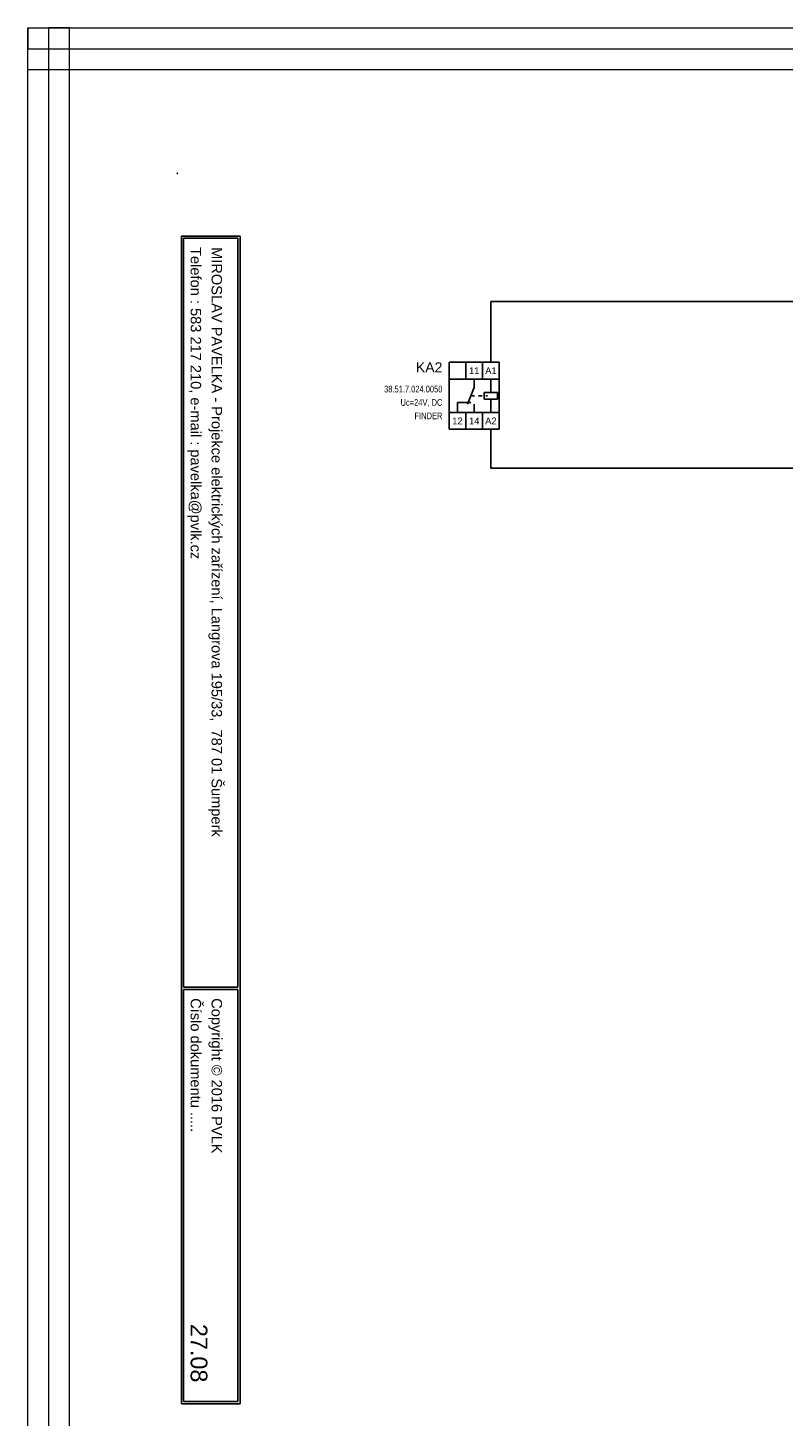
# Model space of a CAD drawing. Extents: x -74 to 5858, y 2827 to 3927.
# Tile 27 of 35: x 3660 to 3840, y 3038 to 3370. Entities that reach past the tile are written whole.
import ezdxf
from ezdxf.enums import TextEntityAlignment as Align

# ---------------------------------------------------------------- set-up
doc = ezdxf.new("R2010")
doc.units = 0
doc.header["$MEASUREMENT"] = 0
doc.linetypes.add('DASHED', pattern=[0.564444, 0.282222, -0.282222])
doc.layers.get('0').update_dxf_attribs({"linetype": 'CONTINUOUS'})
for name, color, linetype in [('1-KRESBA', 7, 'CONTINUOUS'), ('__Bílá', 7, 'CONTINUOUS'), ('__Vínová 220', 220, 'CONTINUOUS'), ('__Černá 250', 7, 'CONTINUOUS')]:
    doc.layers.add(name, color=color, linetype=linetype)
doc.styles.add('Arial', font='arial.ttf')

# ---------------------------------------------------------------- blocks, each defined once
blk = doc.blocks.new('FINDER 38.51.3.240.0060')
for p, q in [((-2.5, 10), (12.5, 10)), ((-2.5, 10), (-2.5, -10)), ((2.5, 5), (2.5, 10)), ((7.5, 10), (7.5, 5)), ((12.5, 10), (12.5, -10)), ((12.5, 5), (-2.5, 5)), ((5, 2.5), (5, 5)), ((10, 1), (10, 5)), ((3, -2.5), (5, 2.5)), ((8, 1), (12, 1)), ((8, -1), (8, 1)), ((12, 1), (12, -1)), ((0, -2), (0, -5)), ((0, -2), (4, -2)), ((5, -2.5), (5, -5)), ((12, -1), (8, -1)), ((10, -5), (10, -1)), ((12.5, -5), (-2.5, -5)), ((2.5, -5), (2.5, -10)), ((7.5, -5), (7.5, -10)), ((12.5, -10), (-2.5, -10))]:
    blk.add_line(p, q)
at = {"linetype": 'DASHED', "ltscale": 4}
blk.add_line((4, 0), (9, 0), dxfattribs=at)
at = {"style": 'Arial'}
for s, p in [('11', (5, 6.5)), ('A1', (10, 6.5)), ('12', (0, -8.5)), ('14', (5, -8.5)), ('A2', (10, -8.5))]:
    blk.add_text(s, height=2, dxfattribs=at).set_placement(p, align=Align.CENTER)
blk.add_attdef('POPIS', text='', height=3, dxfattribs=at).set_placement((-4.5, 7), align=Align.RIGHT)
at = {"style": 'Arial', "width": 0.8}
for tag, p in [('TYP', (-4.5, 1)), ('CÍVKA', (-4.5, -3)), ('PROUD', (-4.5, -7)), ('VÝKON', (-4.5, -11)), ('PATICE', (-4.5, -15)), ('RELÉ', (-4.5, -19)), ('DOPLŇ1', (-4.5, -23)), ('DOPLŇ2', (-4.5, -27))]:
    blk.add_attdef(tag, text='', height=2, dxfattribs=at).set_placement(p, align=Align.RIGHT)

msp = doc.modelspace()

# ---------------------------------------------------------------- linework, layer by layer
for p, q in [((3770.52, 3289.87), (3770.52, 3301.52)), ((3858.78, 3264.59), (3770.47, 3264.59))]:
    msp.add_line(p, q)
at = {"layer": '1-KRESBA'}
for p, q in [((4005.22, 3304.39), (3770.52, 3304.39)), ((3770.52, 3301.52), (3770.52, 3304.39)), ((3770.47, 3273.87), (3770.47, 3264.59))]:
    msp.add_line(p, q, dxfattribs=at)
at = {"layer": '__Bílá'}
for p, q in [((3710.59, 3320), (3696.59, 3320)), ((3696.59, 3320), (3696.59, 3041)), ((3710.09, 3319.5), (3697.09, 3319.5)), ((3697.09, 3319.5), (3697.09, 3140.5)), ((3710.09, 3319.5), (3710.09, 3140.5)), ((3710.59, 3320), (3710.59, 3041)), ((3710.09, 3140.5), (3697.09, 3140.5)), ((3710.09, 3140), (3697.09, 3140)), ((3697.09, 3140), (3697.09, 3041.5)), ((3710.09, 3140), (3710.09, 3041.5)), ((3710.59, 3041), (3696.59, 3041)), ((3710.09, 3041.5), (3697.09, 3041.5))]:
    msp.add_line(p, q, dxfattribs=at)
msp.add_point((3695.59, 3335), dxfattribs=at)
at = {"layer": '__Vínová 220', "lineweight": 0}
for p, q in [((3659.88, 3369.82), (3659.88, 3364.82)), ((3659.88, 3369.82), (4156.28, 3369.82)), ((3659.88, 3003.74), (3659.88, 3369.82)), ((3659.88, 3369.82), (3664.88, 3369.82)), ((3664.88, 3003.74), (3664.88, 3369.82)), ((3669.88, 3369.82), (3664.88, 3369.82)), ((3669.88, 3003.74), (3669.88, 3369.82)), ((3659.88, 3359.82), (3659.88, 3364.82)), ((3659.88, 3364.82), (4156.28, 3364.82)), ((3659.88, 3359.82), (4156.28, 3359.82))]:
    msp.add_line(p, q, dxfattribs=at)

# ---------------------------------------------------------------- block references
at = {"layer": '__Černá 250'}
ref = msp.add_blockref('FINDER 38.51.3.240.0060', (3762.52, 3281.87), dxfattribs=dict(at, xscale=0.8, yscale=0.8, zscale=0.8))
ref.add_attrib('POPIS', 'KA2', dxfattribs={"layer": '0', "height": 2.4, "style": 'Arial'}).set_placement((3758.92, 3287.47), align=Align.RIGHT)
ref.add_attrib('TYP', '38.51.7.024.0050', dxfattribs={"layer": '0', "height": 1.6, "style": 'Arial', "width": 0.8}).set_placement((3758.92, 3282.67), align=Align.RIGHT)
ref.add_attrib('CÍVKA', 'Uc=24V, DC', dxfattribs={"layer": '0', "height": 1.6, "style": 'Arial', "width": 0.8}).set_placement((3758.92, 3279.47), align=Align.RIGHT)
ref.add_attrib('PROUD', 'FINDER', dxfattribs={"layer": '0', "height": 1.6, "style": 'Arial', "width": 0.8}).set_placement((3758.92, 3276.27), align=Align.RIGHT)

# ---------------------------------------------------------------- texts
at = {"layer": '__Bílá', "style": 'Arial'}
for s, p in [('Telefon : 583 217 210, e-mail : pavelka@pvlk.cz', (3698.78, 3317.4)), ('MIROSLAV PAVELKA - Projekce elektrických zařízení, Langrova 195/33,  787 01 Šumperk', (3703.78, 3317.4)), ('Číslo dokumentu .....', (3698.78, 3137.9)), ('Copyright © 2016 PVLK', (3703.78, 3137.9))]:
    msp.add_text(s, height=2.5, rotation=270, dxfattribs=at).set_placement(p)
at = {"layer": '__Vínová 220', "style": 'Arial'}
msp.add_attdef('27.08', text='F.1.201', height=4, rotation=270, dxfattribs=at).set_placement((3698.78, 3046.08), align=Align.RIGHT)

doc.saveas('drawing.dxf')
